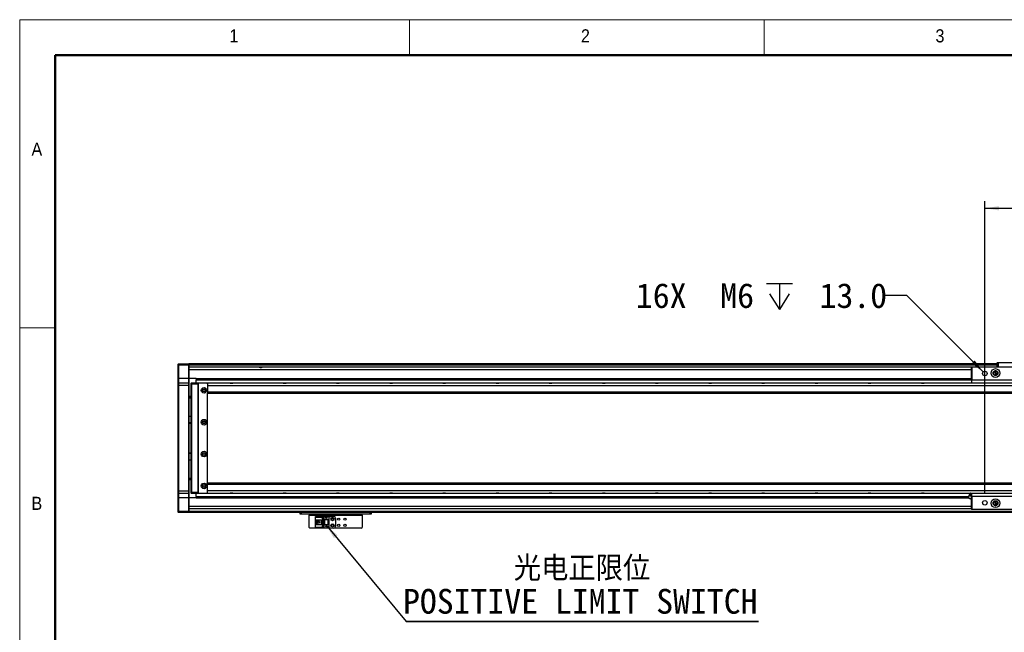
# Model space of a CAD drawing. Header units: millimetres. Extents: x 40 to 3320, y 40 to 2336.
# Tile 3 of 9: x 40 to 1151, y 1644 to 2336. Entities that reach past the tile are written whole.
import ezdxf

# ---------------------------------------------------------------- set-up
doc = ezdxf.new("R2010")
doc.units = ezdxf.units.MM
doc.header["$LTSCALE"] = 8
doc.layers.add('DIMNS', color=7, linetype='Continuous')
doc.styles.add('SLDTEXTSTYLE0', font='Gothic.ttf', dxfattribs={"width": 0.913})
doc.styles.add('SLDTEXTSTYLE7', font='txt')
doc.styles.add('SLDTEXTSTYLE8', font='txt', dxfattribs={"bigfont": 'bigfont'})
doc.dimstyles.new('SLDDIMSTYLE1', dxfattribs={"dimtxt": 28, "dimasz": 16, "dimexe": 0, "dimexo": 0.0625, "dimgap": 7, "dimtad": 0, "dimtih": 1, "dimtoh": 1, "dimdec": 6, "dimrnd": 1e-09, "dimzin": 12, "dimdsep": 46, "dimtxsty": 'SLDTEXTSTYLE7', "dimsah": 1, "dimcen": 0, "dimadec": 0, "dimazin": 3, "dimtfac": 1, "dimtdec": 1, "dimtofl": 0, "dimtmove": 0, "dimatfit": 3, "dimfxl": 0, "dimfrac": 2, "dimtolj": 1, "dimtzin": 12, "dimarcsym": 0})
doc.dimstyles.new('SLDDIMSTYLE3', dxfattribs={"dimtxt": 28, "dimasz": 16, "dimexe": 0, "dimexo": 0.0625, "dimgap": 7, "dimtad": 2, "dimdec": 1, "dimrnd": 1e-09, "dimzin": 4, "dimdsep": 46, "dimtxsty": 'SLDTEXTSTYLE7', "dimsah": 1, "dimcen": 0.09, "dimadec": 0, "dimazin": 1, "dimtfac": 1, "dimtdec": 1, "dimtofl": 0, "dimtmove": 0, "dimatfit": 3, "dimfxl": 0, "dimfrac": 2, "dimtolj": 1, "dimtzin": 12, "dimarcsym": 0})
doc.dimstyles.new('SLDDIMSTYLE4', dxfattribs={"dimtxt": 0.18, "dimasz": 16, "dimexe": 0, "dimexo": 0.0625, "dimgap": 0, "dimtad": 0, "dimtih": 1, "dimtoh": 1, "dimdec": 0, "dimrnd": 1e-09, "dimzin": 0, "dimdsep": 46, "dimtxsty": 'Standard', "dimsah": 1, "dimcen": 0.09, "dimadec": 0, "dimazin": 0, "dimtfac": 16, "dimtdec": 0, "dimtofl": 0, "dimtmove": 0, "dimatfit": 3, "dimfxl": 0, "dimfrac": 2, "dimtolj": 1, "dimtzin": 0, "dimarcsym": 0})

# ---------------------------------------------------------------- blocks, each defined once
blk = doc.blocks.new('SW_SYMBOL_HOLE_DEPTH')
at = {"layer": 'DIMNS', "color": 0}
for p, q in [((0, 7000), (6400, 7000)), ((3200, 7000), (3200, 600)), ((800, 4440), (3200, 600)), ((5600, 4440), (3200, 600))]:
    blk.add_line(p, q, dxfattribs=at)
blk = doc.blocks.new('_D_1')
at = {"layer": 'DIMNS'}
for p, q in [((1041, 2024.3), (1015.4, 2024.3)), ((1127.2, 1938.1), (1041, 2024.3))]:
    blk.add_line(p, q, dxfattribs=at)
blk.add_solid([(1127.2, 1938.1), (1117.6, 1951.1), (1114.2, 1947.7)], dxfattribs=at)
at = {"layer": 'DIMNS', "xscale": 0.004592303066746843, "yscale": 0.004592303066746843, "zscale": 0.004592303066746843}
blk.add_blockref('SW_SYMBOL_HOLE_DEPTH', (882.5, 2005.8), dxfattribs=at)
at = {"layer": 'DIMNS', "char_height": 28, "attachment_point": 1, "style": 'SLDTEXTSTYLE7'}
for s, insert in [('16X  M6 ', (735.3, 2038.4)), (' 13.0', (923.5, 2038.4))]:
    blk.add_mtext(s, dxfattribs=dict(at, insert=insert))
blk = doc.blocks.new('_D_6')
at = {"layer": 'DIMNS'}
for p, q in [((1129, 1800.5), (1129, 2131)), ((1129, 2123), (1349, 2123)), ((1349, 1800.5), (1349, 2131))]:
    blk.add_line(p, q, dxfattribs=at)
for points in [[(1129, 2123), (1145, 2120.6), (1145, 2125.4)], [(1349, 2123), (1333, 2125.4), (1333, 2120.6)]]:
    blk.add_solid(points, dxfattribs=at)
at = {"layer": 'DIMNS', "insert": (1187.7, 2159.8), "char_height": 28, "attachment_point": 1, "style": 'SLDTEXTSTYLE7'}
blk.add_mtext('220.0', dxfattribs=at)
blk = doc.blocks.new('SW_NOTE_3')
at = {"layer": 'DIMNS', "color": 0}
for p, q in [((0, 0), (397.4, 0)), ((397.4, 0), (0, 0)), ((0, 0), (397.4, 0)), ((397.4, 0), (0, 0)), ((0, 0), (397.4, 0)), ((397.4, 0), (0, 0))]:
    blk.add_line(p, q, dxfattribs=at)
at = {"layer": 'DIMNS', "color": 0, "char_height": 28, "attachment_point": 2}
for s, insert, style in [('光电正限位', (198.4, 74), 'SLDTEXTSTYLE8'), ('POSITIVE LIMIT SWITCH', (196.4, 36.9), 'SLDTEXTSTYLE7')]:
    blk.add_mtext(s, dxfattribs=dict(at, insert=insert, style=style))

msp = doc.modelspace()

# ---------------------------------------------------------------- linework, layer by layer
at = {"color": 7, "linetype": 'Continuous', "lineweight": 18}
for p, q in [((3320, 2336), (40, 2336)), ((40, 2336), (40, 40)), ((480, 2296), (480, 2336)), ((880, 2336), (880, 2296)), ((80, 2296), (3280, 2296)), ((80, 2296), (80, 80)), ((80, 1988), (40, 1988))]:
    msp.add_line(p, q, dxfattribs=at)
at = {"color": 7, "linetype": 'Continuous', "lineweight": 50}
for p, q in [((3280, 2296), (80, 2296)), ((80, 2296), (80, 80))]:
    msp.add_line(p, q, dxfattribs=at)
at = {"color": 7, "linetype": 'Continuous', "lineweight": 25}
for p, q in [((218.9891275, 1947.0646257), (219.2890581, 1947.3646233)), ((218.9891275, 1945.8646277), (218.9891275, 1947.0646257)), ((218.9891275, 1945.8646277), (219.2890581, 1945.8646277)), ((218.9891275, 1930.8646272), (218.9891275, 1945.8646277)), ((219.2890581, 1947.3646233), (219.2890581, 1945.8646277)), ((219.2890581, 1947.3646233), (230.6891616, 1947.3646233)), ((230.6891616, 1945.8646277), (219.2890581, 1945.8646277)), ((219.2890581, 1945.8646277), (219.2890581, 1930.8646272)), ((230.6891616, 1945.8646277), (230.6891616, 1947.3646233)), ((230.6891616, 1947.3646233), (230.9890922, 1947.0646257)), ((230.6891616, 1930.8646272), (230.6891616, 1945.8646277)), ((230.6891616, 1945.8646277), (230.9890922, 1945.8646277)), ((1142.9891076, 1947.3646233), (230.9890922, 1947.3646233)), ((230.9890922, 1947.3646233), (230.9890922, 1947.0646257)), ((230.9890922, 1947.0646257), (230.9890922, 1945.8646277)), ((1142.9891076, 1946.8646223), (230.9890922, 1946.8646223)), ((230.9890922, 1945.8646277), (230.9890922, 1930.8646272)), ((1142.9891076, 1945.8646277), (230.9890922, 1945.8646277)), ((348.9891227, 1947.1646274), (1142.9891076, 1947.1646274)), ((348.9891227, 1947.1646274), (348.9891227, 1946.964624)), ((348.9891227, 1946.964624), (1142.9891076, 1946.964624)), ((348.9891227, 1946.8646223), (348.9891227, 1946.964624)), ((1142.9891076, 1948.5646213), (1143.2891052, 1948.8646264)), ((1143.9891096, 1948.5646213), (1142.9891076, 1948.5646213)), ((1142.9891076, 1943.8646237), (1142.9891076, 1948.5646213)), ((1143.2891052, 1948.8646264), (1144.1133704, 1948.8646264)), ((1143.9891096, 1948.5646213), (1144.1133704, 1948.8646264)), ((1169.9891101, 1948.5646213), (1143.9891096, 1948.5646213)), ((1143.9891096, 1948.5646213), (1143.9891096, 1943.8646237)), ((1144.1133704, 1948.8646264), (1169.8648419, 1948.8646264)), ((1113.9891084, 1943.3694879), (230.9890922, 1943.3694879)), ((1113.9891084, 1943.5646261), (1114.289106, 1943.8646237)), ((1113.9891084, 1943.5646261), (1114.289106, 1943.5646261)), ((1113.9891084, 1929.1646282), (1113.9891084, 1943.5646261)), ((1114.289106, 1943.8646237), (1363.6891108, 1943.8646237)), ((1114.289106, 1943.8646237), (1114.289106, 1943.5646261)), ((1114.289106, 1943.5646261), (1114.289106, 1929.1646282)), ((1363.6891108, 1943.5646261), (1114.289106, 1943.5646261)), ((1140.989111, 1938.9316241), (1140.989111, 1939.364622)), ((1140.989111, 1936.8646244), (1140.989111, 1938.9316241)), ((1140.989111, 1936.8646244), (1140.989111, 1934.7976247)), ((1140.989111, 1934.7976247), (1140.989111, 1934.3646268)), ((218.9891275, 1930.8646272), (219.2890581, 1930.8646272)), ((218.9891275, 1925.5646231), (218.9891275, 1930.8646272)), ((219.2890581, 1925.8646245), (218.9891275, 1925.5646231)), ((218.9891275, 1922.8646258), (218.9891275, 1925.5646231)), ((219.2890581, 1922.8646258), (218.9891275, 1922.8646258)), ((218.9891275, 1803.8646231), (218.9891275, 1922.8646258)), ((219.2890581, 1930.8646272), (219.2890581, 1925.8646245)), ((230.6891616, 1930.8646272), (219.2890581, 1930.8646272)), ((219.2890581, 1925.8646245), (219.2890581, 1922.8646258)), ((219.2890581, 1925.8646245), (230.6891616, 1925.8646245)), ((230.6891616, 1922.8646258), (219.2890581, 1922.8646258)), ((219.2890581, 1922.8646258), (219.2890581, 1803.8646231)), ((230.6891616, 1925.8646245), (230.6891616, 1930.8646272)), ((230.6891616, 1930.8646272), (230.9890922, 1930.8646272)), ((230.6891616, 1922.8646258), (230.6891616, 1925.8646245)), ((230.6891616, 1925.8646245), (230.9890922, 1925.5646231)), ((230.6891616, 1922.8646258), (230.9890922, 1922.8646258)), ((230.6891616, 1803.8646231), (230.6891616, 1922.8646258)), ((230.9890922, 1930.8646272), (230.9890922, 1925.5646231)), ((238.9891084, 1930.8646272), (230.9890922, 1930.8646272)), ((230.9890922, 1925.5646231), (230.9890922, 1922.8646258)), ((230.9890922, 1922.8646258), (230.9890922, 1803.8646231)), ((233.4891494, 1925.5646231), (233.78908, 1925.8646245)), ((233.4891494, 1924.3646252), (233.4891494, 1925.5646231)), ((233.4891494, 1924.3646252), (233.78908, 1924.3646252)), ((233.4891494, 1802.3646238), (233.4891494, 1924.3646252)), ((233.78908, 1925.8646245), (233.78908, 1924.3646252)), ((233.78908, 1925.8646245), (240.9890827, 1925.8646245)), ((240.9890827, 1924.3646252), (233.78908, 1924.3646252)), ((233.78908, 1924.3646252), (233.78908, 1802.3646238)), ((238.9891084, 1930.8646272), (1113.9891084, 1930.8646272)), ((238.9891084, 1930.8646272), (238.9891084, 1930.5574248)), ((238.9891084, 1930.5574248), (1113.9891084, 1930.5574248)), ((238.9891084, 1930.5574248), (238.9891084, 1929.4747288)), ((238.9891084, 1929.4747288), (238.9891084, 1929.1675265)), ((238.9891084, 1929.4747288), (1113.9891084, 1929.4747288)), ((238.9891084, 1925.8646245), (238.9891084, 1929.1675265)), ((238.9891084, 1929.1675265), (1113.9891084, 1929.1675265)), ((240.9890827, 1925.8646245), (240.9890827, 1924.3646252)), ((240.9890827, 1925.8646245), (251.6891297, 1925.8646245)), ((251.6891297, 1925.5646231), (240.9890827, 1925.5646231)), ((240.9890827, 1924.3646252), (240.9890827, 1802.3646238)), ((241.9891294, 1925.3646235), (241.489106, 1924.8646262)), ((241.489106, 1924.8646262), (241.489106, 1801.8646228)), ((251.4890965, 1925.3646235), (241.9891294, 1925.3646235)), ((251.9891199, 1924.8646262), (251.4890965, 1925.3646235)), ((251.6891297, 1925.8646245), (251.6891297, 1925.5646231)), ((251.9891199, 1925.5646231), (251.6891297, 1925.8646245)), ((251.6891297, 1925.1646238), (251.6891297, 1925.5646231)), ((251.9891199, 1925.5646231), (251.6891297, 1925.5646231)), ((251.9891199, 1925.5646231), (251.9891199, 1925.3646235)), ((2225.989097, 1925.3646235), (251.9891199, 1925.3646235)), ((251.9891199, 1925.3646235), (251.9891199, 1924.8646262)), ((251.9891199, 1924.7262987), (251.9891199, 1924.8646262)), ((251.9891199, 1924.7262987), (251.9891199, 1922.3646211)), ((2225.989097, 1922.3646211), (251.9891199, 1922.3646211)), ((251.9891199, 1922.3646211), (251.9891199, 1915.3646218)), ((1113.9891084, 1929.1646282), (1114.289106, 1929.1646282)), ((1113.9891084, 1929.1646282), (1114.289106, 1928.8646231)), ((1113.9891084, 1929.1646282), (1113.9891084, 1925.3646235)), ((1114.289106, 1929.1646282), (1363.6891108, 1929.1646282)), ((1114.289106, 1929.1646282), (1114.289106, 1928.8646231)), ((1363.6891108, 1928.8646231), (1114.289106, 1928.8646231)), ((2225.989097, 1915.3646218), (251.9891199, 1915.3646218)), ((251.9891199, 1915.3646218), (251.9891199, 1914.3646198)), ((251.9891199, 1812.3646254), (251.9891199, 1914.3646235)), ((251.9891199, 1914.3646198), (2225.989097, 1914.3646198)), ((233.4891494, 1910.3646229), (230.9890922, 1910.3646229)), ((233.4891494, 1908.3646263), (230.9890922, 1908.3646263)), ((230.9890922, 1888.3646248), (233.4891494, 1888.3646248)), ((230.9890922, 1880.8646245), (233.4891494, 1880.8646245)), ((233.4891494, 1879.8646244), (230.9890922, 1879.8646244)), ((230.9890922, 1846.8646246), (233.4891494, 1846.8646246)), ((233.4891494, 1845.8646244), (230.9890922, 1845.8646244)), ((233.4891494, 1838.3646241), (230.9890922, 1838.3646241)), ((230.9890922, 1818.3646227), (233.4891494, 1818.3646227)), ((233.4891494, 1816.3646261), (230.9890922, 1816.3646261)), ((2225.989097, 1812.3646291), (251.9891199, 1812.3646291)), ((251.9891199, 1811.3646271), (251.9891199, 1812.3646291)), ((251.9891199, 1811.3646271), (2225.989097, 1811.3646271)), ((251.9891199, 1804.3646278), (251.9891199, 1811.3646271)), ((219.2890581, 1803.8646231), (218.9891275, 1803.8646231)), ((218.9891275, 1801.1646258), (218.9891275, 1803.8646231)), ((219.2890581, 1800.8646245), (218.9891275, 1801.1646258)), ((218.9891275, 1795.8646218), (218.9891275, 1801.1646258)), ((219.2890581, 1803.8646231), (230.6891616, 1803.8646231)), ((219.2890581, 1803.8646231), (219.2890581, 1800.8646245)), ((230.6891616, 1800.8646245), (219.2890581, 1800.8646245)), ((219.2890581, 1800.8646245), (219.2890581, 1795.8646218)), ((230.6891616, 1803.8646231), (230.9890922, 1803.8646231)), ((230.6891616, 1800.8646245), (230.6891616, 1803.8646231)), ((230.6891616, 1800.8646245), (230.9890922, 1801.1646258)), ((230.6891616, 1795.8646218), (230.6891616, 1800.8646245)), ((230.9890922, 1803.8646231), (230.9890922, 1801.1646258)), ((230.9890922, 1801.1646258), (230.9890922, 1795.8646218)), ((233.4891494, 1802.3646238), (233.78908, 1802.3646238)), ((233.4891494, 1801.1646258), (233.4891494, 1802.3646238)), ((233.4891494, 1801.1646258), (233.78908, 1800.8646245)), ((233.78908, 1802.3646238), (240.9890827, 1802.3646238)), ((233.78908, 1802.3646238), (233.78908, 1800.8646245)), ((240.9890827, 1800.8646245), (233.78908, 1800.8646245)), ((238.9891084, 1797.5617225), (238.9891084, 1800.8646245)), ((240.9890827, 1802.3646238), (240.9890827, 1800.8646245)), ((240.9890827, 1801.1646258), (251.6891297, 1801.1646258)), ((251.6891297, 1800.8646245), (240.9890827, 1800.8646245)), ((241.489106, 1801.8646228), (241.9891294, 1801.3646255)), ((241.9891294, 1801.3646255), (251.4890965, 1801.3646255)), ((251.4890965, 1801.3646255), (251.9891199, 1801.8646228)), ((251.6891297, 1801.1646258), (251.6891297, 1801.5646251)), ((251.6891297, 1801.1646258), (251.9891199, 1801.1646258)), ((251.6891297, 1801.1646258), (251.6891297, 1800.8646245)), ((251.6891297, 1800.8646245), (251.9891199, 1801.1646258)), ((251.9891199, 1802.0029502), (251.9891199, 1804.3646278)), ((251.9891199, 1804.3646278), (2225.989097, 1804.3646278)), ((251.9891199, 1801.8646228), (251.9891199, 1802.0029502)), ((251.9891199, 1801.3646255), (251.9891199, 1801.8646228)), ((251.9891199, 1801.3646255), (251.9891199, 1801.1646258)), ((251.9891199, 1801.3646255), (2225.989097, 1801.3646255)), ((1113.9891084, 1801.3646255), (1113.9891084, 1797.5646208)), ((219.2890581, 1795.8646218), (218.9891275, 1795.8646218)), ((218.9891275, 1780.8646212), (218.9891275, 1795.8646218)), ((230.6891616, 1795.8646218), (219.2890581, 1795.8646218)), ((219.2890581, 1795.8646218), (219.2890581, 1780.8646212)), ((230.9890922, 1795.8646218), (230.6891616, 1795.8646218)), ((230.6891616, 1780.8646212), (230.6891616, 1795.8646218)), ((230.9890922, 1795.8646218), (230.9890922, 1780.8646212)), ((238.9891084, 1795.8646218), (230.9890922, 1795.8646218)), ((238.9891084, 1797.5617225), (1111.1928161, 1797.5617225)), ((238.9891084, 1797.5617225), (238.9891084, 1797.2545201)), ((238.9891084, 1797.2545201), (1111.1605253, 1797.2545201)), ((238.9891084, 1797.2545201), (238.9891084, 1796.1718241)), ((238.9891084, 1796.1718241), (1111.0467251, 1796.1718241)), ((238.9891084, 1796.1718241), (238.9891084, 1795.8646218)), ((238.9891084, 1795.8646218), (1111.0144343, 1795.8646218)), ((1110.9891023, 1795.6236104), (1111.3279547, 1798.847499)), ((1114.289106, 1797.8646258), (1113.9891084, 1797.5646208)), ((1114.289106, 1797.5646208), (1113.9891084, 1797.5646208)), ((1113.9891084, 1783.1646229), (1113.9891084, 1797.5646208)), ((1114.289106, 1797.8646258), (1363.6891108, 1797.8646258)), ((1114.289106, 1797.8646258), (1114.289106, 1797.5646208)), ((1363.6891108, 1797.5646208), (1114.289106, 1797.5646208)), ((1114.289106, 1797.5646208), (1114.289106, 1783.1646229)), ((1140.989111, 1791.9316242), (1140.989111, 1792.3646221)), ((1140.989111, 1789.8646245), (1140.989111, 1791.9316242)), ((1140.989111, 1789.8646245), (1140.989111, 1787.7976249)), ((219.2890581, 1780.8646212), (218.9891275, 1780.8646212)), ((218.9891275, 1779.6646232), (218.9891275, 1780.8646212)), ((219.2890581, 1779.3646256), (218.9891275, 1779.6646232)), ((219.2890581, 1780.8646212), (230.6891616, 1780.8646212)), ((219.2890581, 1780.8646212), (219.2890581, 1779.3646256)), ((230.6891616, 1779.3646256), (219.2890581, 1779.3646256)), ((230.9890922, 1780.8646212), (230.6891616, 1780.8646212)), ((230.6891616, 1779.3646256), (230.6891616, 1780.8646212)), ((230.9890922, 1779.6646232), (230.6891616, 1779.3646256)), ((1113.9891084, 1783.359761), (230.9890922, 1783.359761)), ((230.9890922, 1780.8646212), (230.9890922, 1779.6646232)), ((230.9890922, 1779.6646232), (230.9890922, 1779.3646256)), ((1228.9891086, 1779.3646256), (230.9890922, 1779.3646256)), ((356.4891156, 1777.3646215), (356.4891156, 1779.3646256)), ((357.4891027, 1779.3646256), (357.4891027, 1777.3646215)), ((435.4891118, 1777.3646215), (435.4891118, 1779.3646256)), ((436.4890989, 1779.3646256), (436.4890989, 1777.3646215)), ((1114.289106, 1783.1646229), (1113.9891084, 1783.1646229)), ((1114.289106, 1782.8646252), (1113.9891084, 1783.1646229)), ((1114.289106, 1783.1646229), (1363.6891108, 1783.1646229)), ((1114.289106, 1783.1646229), (1114.289106, 1782.8646252)), ((1363.6891108, 1782.8646252), (1114.289106, 1782.8646252)), ((1140.989111, 1787.7976249), (1140.989111, 1787.3646269)), ((357.4891027, 1777.3646215), (356.4891156, 1777.3646215)), ((435.4891118, 1777.3646215), (357.4891027, 1777.3646215)), ((366.489106, 1777.3646215), (366.489106, 1776.364627)), ((366.489106, 1776.364627), (426.4891084, 1776.364627)), ((366.489106, 1762.5646243), (366.489106, 1776.364627)), ((373.7891253, 1774.2646212), (373.7891253, 1775.0646273)), ((373.7891253, 1775.0646273), (382.9891022, 1775.0646273)), ((373.7891253, 1774.2646212), (373.7891253, 1773.7646277)), ((382.0891317, 1774.2646212), (373.7891253, 1774.2646212)), ((381.5891083, 1773.7646277), (373.7891253, 1773.7646277)), ((373.7891253, 1771.1646209), (373.7891253, 1773.7646277)), ((373.7891253, 1771.1646209), (379.9890812, 1771.1646209)), ((373.7891253, 1765.564623), (373.7891253, 1771.1646209)), ((375.0891026, 1765.564623), (375.0891026, 1771.1646209)), ((375.589126, 1770.8146224), (375.589126, 1771.1646209)), ((379.9890812, 1770.8146224), (375.589126, 1770.8146224)), ((375.589126, 1765.9146214), (375.589126, 1770.8146224)), ((376.5491184, 1769.1646243), (376.5491184, 1767.564627)), ((378.3891138, 1769.1646243), (376.5491184, 1769.1646243)), ((376.5491184, 1767.564627), (378.3891138, 1767.564627)), ((378.3891138, 1769.1646243), (378.3891138, 1767.564627)), ((379.9890812, 1771.1646209), (379.9890812, 1765.564623)), ((381.5891083, 1773.7646277), (382.0891317, 1774.2646212)), ((381.5891083, 1762.9646237), (381.5891083, 1773.7646277)), ((382.0891317, 1762.4646226), (382.0891317, 1774.2646212)), ((382.9891022, 1775.0646273), (382.9891022, 1771.3646243)), ((382.9891022, 1775.0646273), (388.9890846, 1775.0646273)), ((382.9891022, 1771.3646243), (388.9890846, 1771.3646243)), ((382.9891022, 1771.3646243), (382.9891022, 1765.364627)), ((383.4891256, 1771.3646243), (383.4891256, 1765.364627)), ((383.7891158, 1771.3646243), (383.7891158, 1765.364627)), ((385.3890832, 1773.5646243), (385.5891164, 1773.5646243)), ((385.9891232, 1772.3646263), (385.3890832, 1773.5646243)), ((385.5891164, 1773.9646236), (386.38913, 1773.9646236)), ((385.5891164, 1773.5646243), (385.5891164, 1773.9646236)), ((386.5891036, 1773.5646243), (385.9891232, 1772.3646263)), ((386.38913, 1773.9646236), (386.38913, 1773.5646243)), ((386.38913, 1773.5646243), (386.5891036, 1773.5646243)), ((388.1891306, 1765.364627), (388.1891306, 1771.3646243)), ((388.4891208, 1765.364627), (388.4891208, 1771.3646243)), ((388.9890846, 1775.0646273), (388.9890846, 1771.3646243)), ((388.9890846, 1775.0646273), (394.4891032, 1775.0646273)), ((388.9890846, 1771.3646243), (388.9890846, 1765.364627)), ((396.489137, 1773.0646233), (396.489137, 1763.6646281)), ((426.4891084, 1776.364627), (426.4891084, 1777.3646215)), ((426.4891084, 1776.364627), (426.4891084, 1762.5646243)), ((436.4890989, 1777.3646215), (435.4891118, 1777.3646215)), ((366.489106, 1762.5646243), (367.4890932, 1761.5646223)), ((425.4891213, 1761.5646223), (367.4890932, 1761.5646223)), ((373.7891253, 1762.9646237), (373.7891253, 1765.564623)), ((379.9890812, 1765.564623), (373.7891253, 1765.564623)), ((373.7891253, 1762.9646237), (381.5891083, 1762.9646237)), ((373.7891253, 1762.9646237), (373.7891253, 1762.4646226)), ((373.7891253, 1762.4646226), (382.0891317, 1762.4646226)), ((373.7891253, 1761.664624), (373.7891253, 1762.4646226)), ((382.9891022, 1761.664624), (373.7891253, 1761.664624)), ((375.589126, 1765.564623), (375.589126, 1765.9146214)), ((375.589126, 1765.9146214), (379.9890812, 1765.9146214)), ((382.0891317, 1762.4646226), (381.5891083, 1762.9646237)), ((382.9891022, 1765.364627), (382.9891022, 1761.664624)), ((388.9890846, 1765.364627), (382.9891022, 1765.364627)), ((388.9890846, 1761.664624), (382.9891022, 1761.664624)), ((385.3890832, 1763.9646257), (385.5891164, 1763.9646257)), ((385.9891232, 1762.7646277), (385.3890832, 1763.9646257)), ((385.5891164, 1764.364625), (386.38913, 1764.364625)), ((385.5891164, 1763.9646257), (385.5891164, 1764.364625)), ((386.5891036, 1763.9646257), (385.9891232, 1762.7646277)), ((386.38913, 1764.364625), (386.38913, 1763.9646257)), ((386.38913, 1763.9646257), (386.5891036, 1763.9646257)), ((388.9890846, 1765.364627), (388.9890846, 1761.664624)), ((394.4891032, 1761.664624), (388.9890846, 1761.664624)), ((425.4891213, 1761.5646223), (426.4891084, 1762.5646243))]:
    msp.add_line(p, q, dxfattribs=at)
at = {"color": 8, "linetype": 'Continuous', "lineweight": 25}
for p, q in [((1113.9891084, 1940.3694893), (230.9890922, 1940.3694893)), ((233.4891494, 1909.3646246), (230.9890922, 1909.3646246)), ((233.4891494, 1817.3646244), (230.9890922, 1817.3646244)), ((1113.9891084, 1786.3597597), (230.9890922, 1786.3597597)), ((1228.9891086, 1780.3646276), (230.9890922, 1780.3646276))]:
    msp.add_line(p, q, dxfattribs=at)
at = {"color": 7, "linetype": 'Continuous', "lineweight": 25, "flags": 128}
for points in [[(277.4684366, 1925.3646235), (277.6508864, 1925.4222164), (278.9891299, 1925.614624)], [(278.9891299, 1925.614624), (280.3273138, 1925.4222164), (280.5098232, 1925.3646235)], [(337.468439, 1925.3646235), (337.6508888, 1925.4222164), (338.9891323, 1925.614624)], [(338.9891323, 1925.614624), (340.3273161, 1925.4222164), (340.5098256, 1925.3646235)], [(397.4684413, 1925.3646235), (397.6508912, 1925.4222164), (398.9891346, 1925.614624)], [(398.9891346, 1925.614624), (400.3273185, 1925.4222164), (400.5097683, 1925.3646235)], [(457.4684437, 1925.3646235), (457.6508935, 1925.4222164), (458.989137, 1925.614624)], [(458.989137, 1925.614624), (460.3273209, 1925.4222164), (460.5097707, 1925.3646235)], [(517.4684461, 1925.3646235), (517.6508959, 1925.4222164), (518.9890798, 1925.614624)], [(518.9890798, 1925.614624), (520.3273233, 1925.4222164), (520.5097731, 1925.3646235)], [(577.4684485, 1925.3646235), (577.6508983, 1925.4222164), (578.9890822, 1925.614624)], [(578.9890822, 1925.614624), (580.3273257, 1925.4222164), (580.5097755, 1925.3646235)], [(637.4683913, 1925.3646235), (637.6509007, 1925.4222164), (638.9890846, 1925.614624)], [(638.9890846, 1925.614624), (640.3273281, 1925.4222164), (640.5097779, 1925.3646235)], [(697.4683937, 1925.3646235), (697.6509031, 1925.4222164), (698.989087, 1925.614624)], [(698.989087, 1925.614624), (700.3273304, 1925.4222164), (700.5097803, 1925.3646235)], [(757.4684258, 1925.3646235), (757.6508757, 1925.4222164), (758.9891191, 1925.614624)], [(758.9891191, 1925.614624), (760.3273328, 1925.4222164), (760.5098124, 1925.3646235)], [(817.4684282, 1925.3646235), (817.650878, 1925.4222164), (818.9891215, 1925.614624)], [(818.9891215, 1925.614624), (820.3273352, 1925.4222164), (820.509785, 1925.3646235)], [(877.4684306, 1925.3646235), (877.6508804, 1925.4222164), (878.9890941, 1925.614624)], [(878.9890941, 1925.614624), (880.3273376, 1925.4222164), (880.5097874, 1925.3646235)], [(937.468433, 1925.3646235), (937.6508828, 1925.4222164), (938.9890965, 1925.614624)], [(938.9890965, 1925.614624), (940.32734, 1925.4222164), (940.5097898, 1925.3646235)], [(997.4684205, 1925.3646235), (997.6508852, 1925.4222164), (998.9891138, 1925.614624)], [(998.9891138, 1925.614624), (1000.3273424, 1925.4222164), (1000.5097922, 1925.3646235)], [(1057.4684229, 1925.3646235), (1057.6508727, 1925.4222164), (1058.9891013, 1925.614624)], [(1058.9891013, 1925.614624), (1060.3273447, 1925.4222164), (1060.5097946, 1925.3646235)], [(278.9891299, 1801.114625), (277.6508864, 1801.3070325), (277.4684366, 1801.3646255)], [(280.5098232, 1801.3646255), (280.3273138, 1801.3070325), (278.9891299, 1801.114625)], [(338.9891323, 1801.114625), (337.6508888, 1801.3070325), (337.468439, 1801.3646255)], [(340.5098256, 1801.3646255), (340.3273161, 1801.3070325), (338.9891323, 1801.114625)], [(398.9891346, 1801.114625), (397.6508912, 1801.3070325), (397.4684413, 1801.3646255)], [(400.5097683, 1801.3646255), (400.3273185, 1801.3070325), (398.9891346, 1801.114625)], [(458.989137, 1801.114625), (457.6508935, 1801.3070325), (457.4684437, 1801.3646255)], [(460.5097707, 1801.3646255), (460.3273209, 1801.3070325), (458.989137, 1801.114625)], [(518.9890798, 1801.114625), (517.6508959, 1801.3070325), (517.4684461, 1801.3646255)], [(520.5097731, 1801.3646255), (520.3273233, 1801.3070325), (518.9890798, 1801.114625)], [(578.9890822, 1801.114625), (577.6508983, 1801.3070325), (577.4684485, 1801.3646255)], [(580.5097755, 1801.3646255), (580.3273257, 1801.3070325), (578.9890822, 1801.114625)], [(638.9890846, 1801.114625), (637.6509007, 1801.3070325), (637.4683913, 1801.3646255)], [(640.5097779, 1801.3646255), (640.3273281, 1801.3070325), (638.9890846, 1801.114625)], [(698.989087, 1801.114625), (697.6509031, 1801.3070325), (697.4683937, 1801.3646255)], [(700.5097803, 1801.3646255), (700.3273304, 1801.3070325), (698.989087, 1801.114625)], [(758.9891191, 1801.114625), (757.6508757, 1801.3070325), (757.4684258, 1801.3646255)], [(760.5098124, 1801.3646255), (760.3273328, 1801.3070325), (758.9891191, 1801.114625)], [(818.9891215, 1801.114625), (817.650878, 1801.3070325), (817.4684282, 1801.3646255)], [(820.509785, 1801.3646255), (820.3273352, 1801.3070325), (818.9891215, 1801.114625)], [(878.9890941, 1801.114625), (877.6508804, 1801.3070325), (877.4684306, 1801.3646255)], [(880.5097874, 1801.3646255), (880.3273376, 1801.3070325), (878.9890941, 1801.114625)], [(938.9890965, 1801.114625), (937.6508828, 1801.3070325), (937.468433, 1801.3646255)], [(940.5097898, 1801.3646255), (940.32734, 1801.3070325), (938.9890965, 1801.114625)], [(998.9891138, 1801.114625), (997.6508852, 1801.3070325), (997.4684205, 1801.3646255)], [(1000.5097922, 1801.3646255), (1000.3273424, 1801.3070325), (998.9891138, 1801.114625)], [(1058.9891013, 1801.114625), (1057.6508727, 1801.3070325), (1057.4684229, 1801.3646255)], [(1060.5097946, 1801.3646255), (1060.3273447, 1801.3070325), (1058.9891013, 1801.114625)], [(1112.1881392, 1800.1119072), (1112.3546895, 1800.0412161), (1112.8342088, 1799.8376662), (1113.5688957, 1799.5258073), (1113.9891084, 1799.3474404)], [(1110.9891023, 1795.6236104), (1111.1537751, 1795.5537165), (1111.6226848, 1795.3546668), (1112.3244848, 1795.0567777), (1113.152289, 1794.7053934), (1113.9801081, 1794.3540017), (1113.9891084, 1794.350187)], [(1111.3279547, 1798.847499), (1111.5110155, 1798.7697894), (1112.0381441, 1798.5460336), (1112.8457572, 1798.2032249), (1113.8364311, 1797.7827067), (1113.9891084, 1797.7179016)]]:
    msp.add_lwpolyline(points, dxfattribs=at)
at = {"color": 7, "linetype": 'Continuous', "lineweight": 25}
for centre, radius in [((1128.9891084, 1936.3646245), 2.5), ((1140.9891084, 1936.8646238), 5), ((1140.9891084, 1936.8646238), 2.75), ((247.9891084, 1917.3646245), 3.15), ((247.9891084, 1917.3646245), 1.7), ((247.9891084, 1917.3646245), 1.6), ((247.9891084, 1917.3646245), 1.25), ((247.9891084, 1881.3646245), 3.15), ((247.9891084, 1881.3646245), 1.7), ((247.9891084, 1881.3646245), 1.6), ((247.9891084, 1881.3646245), 1.25), ((247.9891084, 1845.3646245), 3.15), ((247.9891084, 1845.3646245), 1.7), ((247.9891084, 1845.3646245), 1.6), ((247.9891084, 1845.3646245), 1.25), ((247.9891084, 1809.3646245), 3.15), ((247.9891084, 1809.3646245), 1.7), ((247.9891084, 1809.3646245), 1.6), ((247.9891084, 1809.3646245), 1.25), ((1128.9891084, 1790.3646245), 2.5), ((1140.9891084, 1789.8646251), 5), ((1140.9891084, 1789.8646251), 2.75), ((392.9891084, 1771.8646245), 1.75), ((392.9891084, 1764.8646245), 1.75), ((392.9891084, 1771.8646245), 1.25), ((399.9891084, 1771.8646245), 1.25), ((406.9891084, 1771.8646245), 1.25), ((392.9891084, 1764.8646245), 1.25), ((399.9891084, 1764.8646245), 1.25), ((406.9891084, 1764.8646245), 1.25)]:
    msp.add_circle(centre, radius, dxfattribs=at)
for centre, radius, start, end in [((1140.9891084, 1936.8646238), 2.5, 90, 270), ((1140.9891084, 1936.8646238), 2.067, 90, 270), ((1140.9891084, 1936.8646238), 2.5, 270, 90), ((1140.9891084, 1936.8646238), 2.067, 270, 90), ((1140.9891084, 1789.8646251), 2.5, 90, 270), ((1140.9891084, 1789.8646251), 2.067, 90, 270), ((1140.9891084, 1789.8646251), 2.5, 270, 90), ((1140.9891084, 1789.8646251), 2.067, 270, 90), ((394.4891084, 1773.0646245), 2, 0, 90), ((394.4891084, 1763.6646245), 2, 270, 0)]:
    msp.add_arc(centre, radius, start, end, dxfattribs=at)
for points, knots in [([(313.639098, 1943.3694879), (313.6233697, 1943.3606861), (313.5919552, 1943.3431059), (313.3499402, 1943.2166979), (312.978612, 1943.0531197), (312.4767482, 1942.9016995), (311.9218871, 1942.8569385), (311.4203611, 1942.9261761), (310.9810749, 1943.0611937), (310.6089964, 1943.2251538), (310.3758096, 1943.3491346), (310.3497946, 1943.3635532), (310.3390869, 1943.3694879)], [0, 0, 0, 0, 0.0970949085, 0.1939299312, 0.2974951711, 0.4111399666, 0.5173855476, 0.6075705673, 0.6998069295, 0.8065997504, 0.9203964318, 1, 1, 1, 1]), ([(1112.1881392, 1800.1119072), (1111.9941855, 1799.93559), (1111.6062769, 1799.5829544), (1111.420729, 1799.0926514), (1111.3279547, 1798.847499)], [0, 0, 0, 0, 0.4999982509, 1, 1, 1, 1]), ([(1112.6542028, 1801.3646255), (1112.6536548, 1801.3489412), (1112.6380543, 1800.9024538), (1112.4090749, 1800.5001138), (1112.1881392, 1800.1119072)], [0, 0, 0, 0, 0.0351280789, 1, 1, 1, 1]), ([(1113.0546119, 1794.4752673), (1112.9232589, 1794.5430795), (1112.66055, 1794.6787054), (1112.4795517, 1794.9124789), (1112.3890515, 1795.029367)], [0, 0, 0, 0, 0.4999942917, 1, 1, 1, 1]), ([(1113.0546119, 1794.4752673), (1113.194637, 1794.4278837), (1113.4746926, 1794.3331148), (1113.7685899, 1794.365313), (1113.9155414, 1794.3814124)], [0, 0, 0, 0, 0.499990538, 1, 1, 1, 1])]:
    msp.add_open_spline(points, degree=3, knots=knots, dxfattribs=at)

# ---------------------------------------------------------------- block references
at = {"layer": 'DIMNS'}
msp.add_blockref('SW_NOTE_3', (476.1174968, 1656.1941252), dxfattribs=at)

# ---------------------------------------------------------------- texts
at = {"color": 7, "linetype": 'Continuous', "lineweight": 0, "char_height": 14.8166667, "attachment_point": 1, "style": 'SLDTEXTSTYLE0'}
for s, insert in [('1', (276.6666667, 2325.1704848)), ('2', (673.3333333, 2325.1704848)), ('3', (1073.3333333, 2325.1704848)), ('A', (53.3333333, 2197.1704528)), ('B', (53.3333333, 1797.1704528))]:
    msp.add_mtext(s, dxfattribs=dict(at, insert=insert))

# ---------------------------------------------------------------- dimensions: what is measured, and where the dimension line sits
at = {"layer": 'DIMNS'}
dim = msp.add_linear_dim(base=(1348.9891084, 2123.0376821), p1=(1128.9891084, 1790.3646245), p2=(1348.9891084, 1790.3646245), dimstyle='SLDDIMSTYLE3', dxfattribs=at)
dim.commit()
dim.dimension.update_dxf_attribs({"geometry": '_D_6', "text_midpoint": (1232.3261862, 2123.0376821), "dimtype": 160})
dim = msp.add_diameter_dim_2p(p1=(1130.7568754, 1934.5968575), p2=(1127.2213415, 1938.1323914), text='16X  M6 {\\fGDT;x} 13.0\\P', dimstyle='SLDDIMSTYLE1', override={"dimpost": '<>'}, dxfattribs=at)
dim.commit()
dim.dimension.update_dxf_attribs({"geometry": '_D_1', "text_midpoint": (868.9978906, 2024.3272272), "dimtype": 163})

# ---------------------------------------------------------------- leaders
msp.add_leader([(386.3891084, 1764.3646245), (476.1174968, 1656.1941252)], dimstyle='SLDDIMSTYLE4', dxfattribs=at)

doc.saveas('drawing.dxf')
